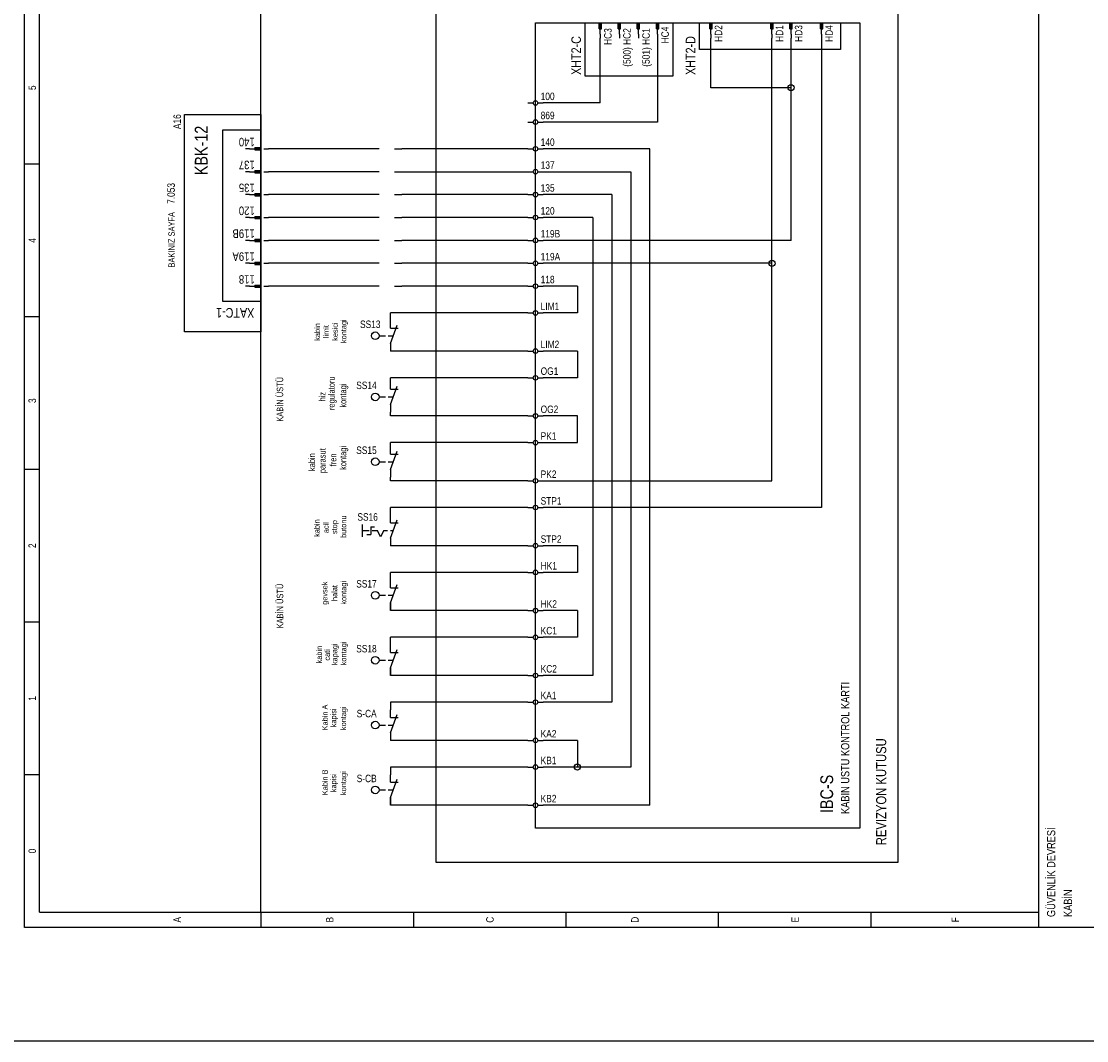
# Model space of a CAD drawing. Header units: centimetres. Extents: x 0 to 15545, y -30 to 2970.
# Tile 23 of 31: x 14135 to 14795, y 0 to 632. Entities that reach past the tile are written whole.
import ezdxf
from ezdxf.enums import TextEntityAlignment as Align

# ---------------------------------------------------------------- set-up
doc = ezdxf.new("R2010")
doc.units = ezdxf.units.CM
for name, color, linetype in [('ASN-CERCEVE', 7, 'CONTINUOUS'), ('ASN-ELEKTRIK', 3, 'CONTINUOUS'), ('ASN-ELEKTRIK-YAZI', 4, 'CONTINUOUS')]:
    doc.layers.add(name, color=color, linetype=linetype)
doc.styles.get("Standard").update_dxf_attribs({"font": 'arial.ttf', "width": 0.8})

msp = doc.modelspace()

# ---------------------------------------------------------------- linework, layer by layer
at = {"layer": 'ASN-CERCEVE'}
for points in [[(0, 0), (15545, 0), (15545, 2970), (0, 2970)], [(100, 0), (15520, 0), (15520, 2970), (100, 2970)]]:
    msp.add_lwpolyline(points, close=True, dxfattribs=at)
at = {"layer": 'ASN-ELEKTRIK'}
for p, q in [((14136.88, 70.2), (14136.88, 1015.95)), ((14146.33, 79.66), (14146.33, 1015.95)), ((14765.8, 70.2), (14765.8, 1015.95)), ((14283.47, 79.66), (14283.47, 1006.5)), ((14392.23, 110.39), (14392.23, 651.84)), ((14678.32, 651.84), (14678.32, 110.39)), ((14453.7, 131.67), (14453.7, 630.56)), ((14453.7, 630.56), (14654.68, 630.56)), ((14484.44, 597.46), (14484.44, 630.56)), ((14484.44, 630.56), (14538.82, 630.56)), ((14493.19, 630.56), (14494.61, 630.56)), ((14493.19, 626.78), (14493.19, 630.56)), ((14493.43, 626.78), (14493.43, 630.56)), ((14493.66, 626.78), (14493.66, 630.56)), ((14493.9, 623.46), (14493.9, 630.56)), ((14494.13, 626.78), (14494.13, 630.56)), ((14494.37, 626.78), (14494.37, 630.56)), ((14494.61, 626.78), (14494.61, 630.56)), ((14505.01, 630.56), (14506.43, 630.56)), ((14505.01, 626.78), (14505.01, 630.56)), ((14505.25, 626.78), (14505.25, 630.56)), ((14505.48, 626.78), (14505.48, 630.56)), ((14505.72, 623.46), (14505.72, 630.56)), ((14505.96, 626.78), (14505.96, 630.56)), ((14506.19, 626.78), (14506.19, 630.56)), ((14506.43, 626.78), (14506.43, 630.56)), ((14516.83, 630.56), (14518.25, 630.56)), ((14516.83, 626.78), (14516.83, 630.56)), ((14517.07, 626.78), (14517.07, 630.56)), ((14517.31, 626.78), (14517.31, 630.56)), ((14517.54, 623.46), (14517.54, 630.56)), ((14517.78, 626.78), (14517.78, 630.56)), ((14518.02, 626.78), (14518.02, 630.56)), ((14518.25, 626.78), (14518.25, 630.56)), ((14528.65, 630.56), (14530.07, 630.56)), ((14528.65, 626.78), (14528.65, 630.56)), ((14528.89, 626.78), (14528.89, 630.56)), ((14529.13, 626.78), (14529.13, 630.56)), ((14529.36, 623.46), (14529.36, 630.56)), ((14529.6, 626.78), (14529.6, 630.56)), ((14529.84, 626.78), (14529.84, 630.56)), ((14530.07, 626.78), (14530.07, 630.56)), ((14538.82, 630.56), (14538.82, 597.46)), ((14555.37, 614.01), (14555.37, 630.56)), ((14555.37, 630.56), (14642.85, 630.56)), ((14561.76, 630.56), (14563.17, 630.56)), ((14561.76, 626.78), (14561.76, 630.56)), ((14561.99, 626.78), (14561.99, 630.56)), ((14562.23, 626.78), (14562.23, 630.56)), ((14562.47, 623.46), (14562.47, 630.56)), ((14562.7, 626.78), (14562.7, 630.56)), ((14562.94, 626.78), (14562.94, 630.56)), ((14563.17, 626.78), (14563.17, 630.56)), ((14599.59, 630.56), (14601.01, 630.56)), ((14599.59, 626.78), (14599.59, 630.56)), ((14599.82, 626.78), (14599.82, 630.56)), ((14600.06, 626.78), (14600.06, 630.56)), ((14600.3, 623.46), (14600.3, 630.56)), ((14600.53, 626.78), (14600.53, 630.56)), ((14600.77, 626.78), (14600.77, 630.56)), ((14601.01, 626.78), (14601.01, 630.56)), ((14611.41, 630.56), (14612.83, 630.56)), ((14611.41, 626.78), (14611.41, 630.56)), ((14611.64, 626.78), (14611.64, 630.56)), ((14611.88, 626.78), (14611.88, 630.56)), ((14612.12, 623.46), (14612.12, 630.56)), ((14612.35, 626.78), (14612.35, 630.56)), ((14612.59, 626.78), (14612.59, 630.56)), ((14612.83, 626.78), (14612.83, 630.56)), ((14630.32, 630.56), (14631.74, 630.56)), ((14630.32, 626.78), (14630.32, 630.56)), ((14630.56, 626.78), (14630.56, 630.56)), ((14630.8, 626.78), (14630.8, 630.56)), ((14631.03, 623.46), (14631.03, 630.56)), ((14631.27, 626.78), (14631.27, 630.56)), ((14631.51, 626.78), (14631.51, 630.56)), ((14631.74, 626.78), (14631.74, 630.56)), ((14642.85, 630.56), (14642.85, 614.01)), ((14654.68, 630.56), (14654.68, 131.67)), ((14493.19, 626.78), (14494.61, 626.78)), ((14493.9, 623.46), (14493.9, 621.1)), ((14493.9, 580.91), (14493.9, 621.1)), ((14505.01, 626.78), (14506.43, 626.78)), ((14505.72, 623.46), (14505.72, 621.1)), ((14516.83, 626.78), (14518.25, 626.78)), ((14517.54, 623.46), (14517.54, 621.1)), ((14528.65, 626.78), (14530.07, 626.78)), ((14529.36, 623.46), (14529.36, 621.1)), ((14529.36, 621.1), (14529.36, 569.08)), ((14561.76, 626.78), (14563.17, 626.78)), ((14562.47, 623.46), (14562.47, 621.1)), ((14562.47, 590.36), (14562.47, 621.1)), ((14599.59, 626.78), (14601.01, 626.78)), ((14600.3, 623.46), (14600.3, 621.1)), ((14600.3, 481.6), (14600.3, 621.1)), ((14611.41, 626.78), (14612.83, 626.78)), ((14612.12, 623.46), (14612.12, 621.1)), ((14612.12, 590.36), (14612.12, 621.1)), ((14630.32, 626.78), (14631.74, 626.78)), ((14631.03, 623.46), (14631.03, 621.1)), ((14631.03, 621.1), (14631.03, 330.28)), ((14642.85, 614.01), (14555.37, 614.01)), ((14538.82, 597.46), (14484.44, 597.46)), ((14612.12, 590.36), (14562.47, 590.36)), ((14612.12, 495.79), (14612.12, 590.36)), ((14448.98, 580.91), (14452.29, 580.91)), ((14455.12, 580.91), (14458.43, 580.91)), ((14493.9, 580.91), (14458.43, 580.91)), ((14236.18, 439.04), (14236.18, 573.81)), ((14236.18, 573.81), (14283.47, 573.81)), ((14283.47, 573.81), (14283.47, 439.04)), ((14448.98, 569.08), (14452.29, 569.08)), ((14455.12, 569.08), (14458.43, 569.08)), ((14529.36, 569.08), (14458.43, 569.08)), ((14259.82, 457.96), (14259.82, 564.36)), ((14259.82, 564.36), (14283.47, 564.36)), ((14283.47, 564.36), (14283.47, 457.96)), ((14276.37, 552.53), (14274.01, 552.53)), ((14276.37, 552.53), (14283.47, 552.53)), ((14279.69, 553.24), (14283.47, 553.24)), ((14279.69, 553.24), (14279.69, 551.82)), ((14279.69, 553.01), (14283.47, 553.01)), ((14279.69, 552.77), (14283.47, 552.77)), ((14279.69, 552.3), (14283.47, 552.3)), ((14279.69, 552.06), (14283.47, 552.06)), ((14279.69, 551.82), (14283.47, 551.82)), ((14283.47, 553.24), (14283.47, 551.82)), ((14285.36, 552.53), (14288.2, 552.53)), ((14352.04, 552.53), (14288.2, 552.53)), ((14356.76, 552.53), (14352.04, 552.53)), ((14366.22, 552.53), (14370.95, 552.53)), ((14448.98, 552.53), (14370.95, 552.53)), ((14448.98, 552.53), (14452.29, 552.53)), ((14455.12, 552.53), (14458.43, 552.53)), ((14524.64, 552.53), (14458.43, 552.53)), ((14524.64, 145.86), (14524.64, 552.53)), ((14146.33, 543.08), (14136.88, 543.08)), ((14276.37, 538.35), (14274.01, 538.35)), ((14276.37, 538.35), (14283.47, 538.35)), ((14279.69, 539.06), (14283.47, 539.06)), ((14279.69, 539.06), (14279.69, 537.64)), ((14279.69, 538.82), (14283.47, 538.82)), ((14279.69, 538.58), (14283.47, 538.58)), ((14279.69, 538.11), (14283.47, 538.11)), ((14279.69, 537.87), (14283.47, 537.87)), ((14279.69, 537.64), (14283.47, 537.64)), ((14283.47, 539.06), (14283.47, 537.64)), ((14285.36, 538.35), (14288.2, 538.35)), ((14352.04, 538.35), (14288.2, 538.35)), ((14356.76, 538.35), (14352.04, 538.35)), ((14366.22, 538.35), (14370.95, 538.35)), ((14370.95, 538.35), (14448.98, 538.35)), ((14448.98, 538.35), (14452.29, 538.35)), ((14455.12, 538.35), (14458.43, 538.35)), ((14458.43, 538.35), (14512.81, 538.35)), ((14512.81, 538.35), (14512.81, 169.5)), ((14276.37, 524.16), (14274.01, 524.16)), ((14276.37, 524.16), (14283.47, 524.16)), ((14279.69, 524.87), (14283.47, 524.87)), ((14279.69, 524.87), (14279.69, 523.45)), ((14279.69, 524.63), (14283.47, 524.63)), ((14279.69, 524.4), (14283.47, 524.4)), ((14279.69, 523.92), (14283.47, 523.92)), ((14279.69, 523.69), (14283.47, 523.69)), ((14279.69, 523.45), (14283.47, 523.45)), ((14283.47, 524.87), (14283.47, 523.45)), ((14285.36, 524.16), (14288.2, 524.16)), ((14352.04, 524.16), (14288.2, 524.16)), ((14356.76, 524.16), (14352.04, 524.16)), ((14366.22, 524.16), (14370.95, 524.16)), ((14448.98, 524.16), (14370.95, 524.16)), ((14448.98, 524.16), (14452.29, 524.16)), ((14455.12, 524.16), (14458.43, 524.16)), ((14500.99, 524.16), (14458.43, 524.16)), ((14500.99, 524.16), (14500.99, 209.7)), ((14276.37, 509.97), (14274.01, 509.97)), ((14276.37, 509.97), (14283.47, 509.97)), ((14279.69, 510.68), (14283.47, 510.68)), ((14279.69, 510.68), (14279.69, 509.27)), ((14279.69, 510.45), (14283.47, 510.45)), ((14279.69, 510.21), (14283.47, 510.21)), ((14279.69, 509.74), (14283.47, 509.74)), ((14279.69, 509.5), (14283.47, 509.5)), ((14279.69, 509.27), (14283.47, 509.27)), ((14283.47, 510.68), (14283.47, 509.27)), ((14285.36, 509.97), (14288.2, 509.97)), ((14352.04, 509.97), (14288.2, 509.97)), ((14356.76, 509.97), (14352.04, 509.97)), ((14366.22, 509.97), (14370.95, 509.97)), ((14448.98, 509.97), (14370.95, 509.97)), ((14448.98, 509.97), (14452.29, 509.97)), ((14455.12, 509.97), (14458.43, 509.97)), ((14489.17, 509.97), (14458.43, 509.97)), ((14489.17, 509.97), (14489.17, 226.25)), ((14276.37, 495.79), (14274.01, 495.79)), ((14276.37, 495.79), (14283.47, 495.79)), ((14279.69, 496.5), (14283.47, 496.5)), ((14279.69, 496.5), (14279.69, 495.08)), ((14279.69, 496.26), (14283.47, 496.26)), ((14279.69, 496.02), (14283.47, 496.02)), ((14279.69, 495.55), (14283.47, 495.55)), ((14283.47, 496.5), (14283.47, 495.08)), ((14285.36, 495.79), (14288.2, 495.79)), ((14352.04, 495.79), (14288.2, 495.79)), ((14356.76, 495.79), (14352.04, 495.79)), ((14366.22, 495.79), (14370.95, 495.79)), ((14448.98, 495.79), (14370.95, 495.79)), ((14448.98, 495.79), (14452.29, 495.79)), ((14455.12, 495.79), (14458.43, 495.79)), ((14612.12, 495.79), (14458.43, 495.79)), ((14279.69, 495.32), (14283.47, 495.32)), ((14279.69, 495.08), (14283.47, 495.08)), ((14279.69, 482.31), (14283.47, 482.31)), ((14279.69, 482.31), (14279.69, 480.89)), ((14283.47, 482.31), (14283.47, 480.89)), ((14276.37, 481.6), (14274.01, 481.6)), ((14276.37, 481.6), (14283.47, 481.6)), ((14279.69, 482.07), (14283.47, 482.07)), ((14279.69, 481.84), (14283.47, 481.84)), ((14279.69, 481.37), (14283.47, 481.37)), ((14279.69, 481.13), (14283.47, 481.13)), ((14279.69, 480.89), (14283.47, 480.89)), ((14285.36, 481.6), (14288.2, 481.6)), ((14352.04, 481.6), (14288.2, 481.6)), ((14356.76, 481.6), (14352.04, 481.6)), ((14366.22, 481.6), (14370.95, 481.6)), ((14448.98, 481.6), (14370.95, 481.6)), ((14448.98, 481.6), (14452.29, 481.6)), ((14455.12, 481.6), (14458.43, 481.6)), ((14600.3, 481.6), (14458.43, 481.6)), ((14600.3, 346.83), (14600.3, 481.6)), ((14276.37, 467.42), (14274.01, 467.42)), ((14276.37, 467.42), (14283.47, 467.42)), ((14279.69, 468.12), (14283.47, 468.12)), ((14279.69, 468.12), (14279.69, 466.71)), ((14279.69, 467.89), (14283.47, 467.89)), ((14279.69, 467.65), (14283.47, 467.65)), ((14279.69, 467.18), (14283.47, 467.18)), ((14279.69, 466.94), (14283.47, 466.94)), ((14279.69, 466.71), (14283.47, 466.71)), ((14283.47, 468.12), (14283.47, 466.71)), ((14285.36, 467.42), (14288.2, 467.42)), ((14352.04, 467.42), (14288.2, 467.42)), ((14356.76, 467.42), (14352.04, 467.42)), ((14366.22, 467.42), (14370.95, 467.42)), ((14448.98, 467.42), (14370.95, 467.42)), ((14448.98, 467.42), (14452.29, 467.42)), ((14455.12, 467.42), (14458.43, 467.42)), ((14479.71, 467.42), (14458.43, 467.42)), ((14479.71, 467.42), (14479.71, 450.86)), ((14283.47, 457.96), (14259.82, 457.96)), ((14363.86, 446.14), (14363.86, 450.86)), ((14448.98, 450.86), (14363.86, 450.86)), ((14448.98, 450.86), (14452.29, 450.86)), ((14455.12, 450.86), (14458.43, 450.86)), ((14479.71, 450.86), (14458.43, 450.86)), ((14146.33, 448.5), (14136.88, 448.5)), ((14363.86, 441.41), (14363.86, 446.14)), ((14363.86, 431.95), (14367.99, 443.3)), ((14283.47, 439.04), (14236.18, 439.04)), ((14356.77, 436.68), (14360.66, 436.68)), ((14362.34, 436.68), (14365.58, 436.68)), ((14363.86, 441.41), (14368.59, 441.41)), ((14363.86, 431.95), (14363.86, 427.22)), ((14448.98, 427.22), (14363.86, 427.22)), ((14448.98, 427.22), (14452.29, 427.22)), ((14455.12, 427.22), (14458.43, 427.22)), ((14479.71, 427.22), (14458.43, 427.22)), ((14479.71, 427.22), (14479.71, 410.67)), ((14448.98, 410.67), (14363.86, 410.67)), ((14363.86, 408.31), (14363.86, 410.67)), ((14448.98, 410.67), (14452.29, 410.67)), ((14455.12, 410.67), (14458.43, 410.67)), ((14479.71, 410.67), (14458.43, 410.67)), ((14363.86, 403.58), (14363.86, 408.31)), ((14363.86, 394.12), (14367.99, 405.47)), ((14363.86, 403.58), (14368.59, 403.58)), ((14356.77, 398.85), (14360.66, 398.85)), ((14362.34, 398.85), (14365.58, 398.85)), ((14363.86, 394.12), (14363.86, 389.39)), ((14363.86, 387.03), (14363.86, 389.39)), ((14448.98, 387.03), (14363.86, 387.03)), ((14448.98, 387.03), (14452.29, 387.03)), ((14455.12, 387.03), (14458.43, 387.03)), ((14479.71, 387.03), (14458.43, 387.03)), ((14479.71, 370.48), (14479.71, 387.03)), ((14448.98, 370.48), (14363.86, 370.48)), ((14363.86, 368.11), (14363.86, 370.48)), ((14448.98, 370.48), (14452.29, 370.48)), ((14455.12, 370.48), (14458.43, 370.48)), ((14458.43, 370.48), (14479.71, 370.48)), ((14363.86, 363.38), (14363.86, 368.11)), ((14363.86, 353.92), (14367.99, 365.27)), ((14363.86, 363.38), (14368.59, 363.38)), ((14356.77, 358.65), (14360.66, 358.65)), ((14362.34, 358.65), (14365.58, 358.65)), ((14146.33, 353.92), (14136.88, 353.92)), ((14363.86, 353.92), (14363.86, 349.2)), ((14363.86, 346.83), (14363.86, 349.2)), ((14448.98, 346.83), (14363.86, 346.83)), ((14448.98, 346.83), (14452.29, 346.83)), ((14455.12, 346.83), (14458.43, 346.83)), ((14458.43, 346.83), (14600.3, 346.83)), ((14363.86, 325.55), (14363.86, 330.28)), ((14448.98, 330.28), (14363.86, 330.28)), ((14448.98, 330.28), (14452.29, 330.28)), ((14455.12, 330.28), (14458.43, 330.28)), ((14631.03, 330.28), (14458.43, 330.28)), ((14363.86, 320.73), (14363.86, 325.46)), ((14346.44, 312.14), (14346.44, 319.7)), ((14351.56, 318.36), (14353.93, 318.36)), ((14351.56, 318.36), (14351.56, 313.64)), ((14363.86, 311.27), (14367.99, 322.62)), ((14363.86, 320.73), (14368.59, 320.73)), ((14346.46, 316), (14350.62, 316)), ((14349.2, 313.64), (14351.56, 313.64)), ((14352.51, 316), (14355.82, 316)), ((14357.71, 312.22), (14355.82, 316)), ((14359.6, 316), (14357.71, 312.22)), ((14359.6, 316), (14361.97, 316)), ((14363.86, 316), (14365.56, 316)), ((14363.86, 311.27), (14363.86, 306.54)), ((14363.86, 306.54), (14363.86, 306.64)), ((14448.98, 306.64), (14363.86, 306.64)), ((14448.98, 306.64), (14452.29, 306.64)), ((14455.12, 306.64), (14458.43, 306.64)), ((14479.71, 306.64), (14458.43, 306.64)), ((14479.71, 306.64), (14479.71, 290.09)), ((14363.86, 285.36), (14363.86, 290.09)), ((14448.98, 290.09), (14363.86, 290.09)), ((14363.86, 280.63), (14363.86, 285.36)), ((14448.98, 290.09), (14452.29, 290.09)), ((14455.12, 290.09), (14458.43, 290.09)), ((14479.71, 290.09), (14458.43, 290.09)), ((14363.86, 271.17), (14367.99, 282.52)), ((14363.86, 280.63), (14368.59, 280.63)), ((14356.77, 275.9), (14360.66, 275.9)), ((14362.34, 275.9), (14365.58, 275.9)), ((14363.86, 271.17), (14363.86, 266.44)), ((14363.86, 266.44), (14363.86, 271.17)), ((14448.98, 266.44), (14363.86, 266.44)), ((14448.98, 266.44), (14452.29, 266.44)), ((14455.12, 266.44), (14458.43, 266.44)), ((14479.71, 266.44), (14458.43, 266.44)), ((14479.71, 266.44), (14479.71, 249.89)), ((14146.33, 259.35), (14136.88, 259.35)), ((14363.86, 245.16), (14363.86, 249.89)), ((14448.98, 249.89), (14363.86, 249.89)), ((14363.86, 240.43), (14363.86, 245.16)), ((14448.98, 249.89), (14452.29, 249.89)), ((14455.12, 249.89), (14458.43, 249.89)), ((14479.71, 249.89), (14458.43, 249.89)), ((14363.86, 230.98), (14367.99, 242.33)), ((14363.86, 240.43), (14368.59, 240.43)), ((14356.77, 235.71), (14360.66, 235.71)), ((14362.34, 235.71), (14365.58, 235.71)), ((14363.86, 230.98), (14363.86, 226.25)), ((14363.86, 226.25), (14363.86, 230.98)), ((14448.98, 226.25), (14363.86, 226.25)), ((14448.98, 226.25), (14452.29, 226.25)), ((14455.12, 226.25), (14458.43, 226.25)), ((14489.17, 226.25), (14458.43, 226.25)), ((14363.86, 209.7), (14363.86, 204.97)), ((14448.98, 209.7), (14363.86, 209.7)), ((14363.86, 200.24), (14363.86, 204.97)), ((14448.98, 209.7), (14452.29, 209.7)), ((14455.12, 209.7), (14458.43, 209.7)), ((14500.99, 209.7), (14458.43, 209.7)), ((14363.86, 190.78), (14367.99, 202.13)), ((14363.86, 200.24), (14368.59, 200.24)), ((14356.77, 195.51), (14360.66, 195.51)), ((14362.34, 195.51), (14365.58, 195.51)), ((14363.86, 190.78), (14363.86, 186.05)), ((14363.86, 190.78), (14363.86, 186.05)), ((14448.98, 186.05), (14363.86, 186.05)), ((14448.98, 186.05), (14452.29, 186.05)), ((14455.12, 186.05), (14458.43, 186.05)), ((14479.71, 186.05), (14458.43, 186.05)), ((14479.71, 186.05), (14479.71, 169.5)), ((14363.86, 169.5), (14363.86, 164.77)), ((14448.98, 169.5), (14363.86, 169.5)), ((14448.98, 169.5), (14452.29, 169.5)), ((14455.12, 169.5), (14458.43, 169.5)), ((14479.71, 169.5), (14458.43, 169.5)), ((14512.81, 169.5), (14479.71, 169.5)), ((14146.33, 164.77), (14136.88, 164.77)), ((14363.86, 160.05), (14363.86, 164.77)), ((14363.86, 150.59), (14367.99, 161.94)), ((14363.86, 160.05), (14368.59, 160.05)), ((14356.77, 155.32), (14360.66, 155.32)), ((14362.34, 155.32), (14365.58, 155.32)), ((14363.86, 150.59), (14363.86, 145.86)), ((14363.86, 145.86), (14363.86, 150.59)), ((14448.98, 145.86), (14363.86, 145.86)), ((14448.98, 145.86), (14452.29, 145.86)), ((14455.12, 145.86), (14458.43, 145.86)), ((14524.64, 145.86), (14458.43, 145.86)), ((14654.68, 131.67), (14453.7, 131.67)), ((14678.32, 110.39), (14392.23, 110.39)), ((14146.33, 79.66), (14765.8, 79.66)), ((14283.47, 79.66), (14283.47, 70.2)), ((14378.04, 79.66), (14378.04, 70.2)), ((14472.62, 79.66), (14472.62, 70.2)), ((14567.19, 70.2), (14567.19, 79.66)), ((14661.77, 70.2), (14661.77, 79.66)), ((14803.63, 70.2), (14136.88, 70.2))]:
    msp.add_line(p, q, dxfattribs=at)
for centre, radius in [((14612.12, 590.36), 1.89), ((14453.7, 580.91), 1.42), ((14453.7, 569.08), 1.42), ((14453.7, 552.53), 1.42), ((14453.7, 538.35), 1.42), ((14453.7, 524.16), 1.42), ((14453.7, 509.97), 1.42), ((14453.7, 495.79), 1.42), ((14453.7, 481.6), 1.42), ((14600.3, 481.6), 1.89), ((14453.7, 467.42), 1.42), ((14453.7, 450.86), 1.42), ((14354.4, 436.68), 2.36), ((14453.7, 427.22), 1.42), ((14453.7, 410.67), 1.42), ((14354.4, 398.85), 2.36), ((14453.7, 387.03), 1.42), ((14453.7, 370.48), 1.42), ((14354.4, 358.65), 2.36), ((14453.7, 346.83), 1.42), ((14453.7, 330.28), 1.42), ((14453.7, 306.64), 1.42), ((14453.7, 290.09), 1.42), ((14354.4, 275.9), 2.36), ((14453.7, 266.44), 1.42), ((14453.7, 249.89), 1.42), ((14354.4, 235.71), 2.36), ((14453.7, 226.25), 1.42), ((14453.7, 209.7), 1.42), ((14354.4, 195.51), 2.36), ((14453.7, 186.05), 1.42), ((14453.7, 169.5), 1.42), ((14479.71, 169.5), 1.89), ((14354.4, 155.32), 2.36), ((14453.7, 145.86), 1.42)]:
    msp.add_circle(centre, radius, dxfattribs=at)

# ---------------------------------------------------------------- texts
at = {"layer": 'ASN-ELEKTRIK-YAZI', "width": 0.8}
for s, height, p in [('HC4', 4.634, (14536.36, 628.19)), ('HD2', 4.634, (14569.46, 629.14)), ('HD1', 4.634, (14607.29, 629.14)), ('HD3', 4.634, (14619.12, 629.14)), ('HD4', 4.634, (14638.03, 629.14)), ('HC3', 4.634, (14500.9, 627.25)), ('(500) HC2', 4.634, (14512.72, 627.25)), ('(501) HC1', 4.634, (14524.54, 627.25)), ('A16', 4.634, (14233.91, 573.91)), ('KBK-12', 7.944, (14250.46, 566.81)), ('BAKINIZ SAYFA', 3.9722, (14230.13, 513.38))]:
    msp.add_text(s, height=height, rotation=90, dxfattribs=at).set_placement(p, align=Align.RIGHT)
for s, height, rotation, p in [('XHT2-C', 5.958, 90, (14481.89, 598.31)), ('XHT2-D', 5.958, 90, (14552.82, 598.31)), ('140', 5.296, 180, (14279.69, 559.34)), ('137', 5.296, 180, (14279.69, 545.16)), ('7.053', 4.634, 90, (14230.13, 518.39)), ('135', 5.296, 180, (14279.69, 530.97)), ('120', 5.296, 180, (14279.69, 516.78)), ('119B', 5.296, 180, (14279.69, 502.6)), ('119A', 5.296, 180, (14279.69, 488.41)), ('118', 5.296, 180, (14279.69, 474.22)), ('XATC-1', 5.958, 180, (14279.4, 453.89)), ('KABIN USTU KONTROL KARTI', 5.1071, 90, (14648.25, 140.47)), ('REVIZYON KUTUSU', 6.242, 90, (14671.13, 121.08)), ('IBC-S', 7.944, 90, (14638.22, 141.04)), ('GÜVENLİK DEVRESİ', 5.1071, 90, (14775.92, 76.61)), ('KABİN', 5.107, 90, (14786.33, 76.61))]:
    msp.add_text(s, height=height, rotation=rotation, dxfattribs=at).set_placement(p)
for s, height, p in [('5', 4.63, (14144.06, 590.36)), ('4', 4.63, (14144.06, 495.79)), ('kabin', 3.405, (14320.16, 439.04)), ('limit', 3.405, (14325.59, 439.31)), ('kesici', 3.405, (14331.17, 439.27)), ('kontagi', 3.405, (14336.46, 439.52)), ('KABİN ÜSTÜ', 3.972, (14297.3, 397.34)), ('regulatoru', 3.972, (14329.28, 401.08)), ('kontagi', 3.972, (14336.46, 399.63)), ('3', 4.63, (14144.06, 396.48)), ('hiz', 3.972, (14323.52, 398.98)), ('kabin', 3.972, (14317.08, 358.42)), ('parasut', 3.972, (14323.58, 359.26)), ('fren', 3.972, (14330.29, 359.81)), ('kontagi', 3.972, (14336.46, 361.02)), ('butonu', 3.405, (14336.4, 318.4)), ('kabin', 3.405, (14319.9, 317.54)), ('acil', 3.405, (14325.53, 317.85)), ('stop', 3.405, (14330.77, 318.2)), ('2', 4.63, (14144.06, 306.64)), ('KABİN ÜSTÜ', 3.972, (14297.32, 269.27)), ('gevsek', 3.405, (14324.71, 277.24)), ('halat', 3.405, (14330.83, 277.3)), ('kontagi', 3.405, (14336.45, 277.46)), ('kapagi', 3.405, (14330.88, 239.41)), ('kontagi', 3.405, (14336.45, 239.9)), ('kabin', 3.405, (14321.31, 239.16)), ('cati', 3.405, (14326.25, 239.01)), ('1', 4.63, (14144.06, 212.06)), ('Kabin A', 3.405, (14324.89, 200.24)), ('kapisi', 3.405, (14330.21, 199.99)), ('kontagi', 3.405, (14336.33, 199.72)), ('Kabin B', 3.405, (14324.89, 160.05)), ('kontagi', 3.405, (14336.33, 159.52)), ('kapisi', 3.405, (14330.21, 159.79)), ('0', 4.63, (14144.06, 117.49)), ('A', 4.63, (14233.91, 74.93)), ('B', 4.63, (14328.49, 74.93)), ('C', 4.63, (14427.79, 74.93)), ('D', 4.63, (14517.64, 74.93)), ('E', 4.63, (14616.94, 74.93)), ('F', 4.63, (14716.25, 74.93))]:
    msp.add_text(s, height=height, rotation=90, dxfattribs=at).set_placement(p, align=Align.CENTER)
for s, p in [('100', (14456.92, 582.7)), ('869', (14456.92, 570.88)), ('140', (14456.92, 554.33)), ('137', (14456.92, 540.14)), ('135', (14456.92, 525.96)), ('120', (14456.92, 511.77)), ('119B', (14456.92, 497.59)), ('119A', (14456.92, 483.4)), ('118', (14456.92, 469.21)), ('LIM1', (14456.92, 452.66)), ('LIM2', (14456.92, 429.02)), ('OG1', (14456.92, 412.47)), ('OG2', (14456.92, 388.82)), ('PK1', (14456.92, 372.27)), ('PK2', (14456.92, 348.63)), ('STP1', (14456.92, 332.08)), ('STP2', (14456.92, 308.43)), ('HK1', (14456.92, 291.88)), ('HK2', (14456.92, 268.24)), ('KC1', (14456.92, 251.69)), ('KC2', (14456.92, 228.05)), ('KA1', (14456.92, 211.49)), ('KA2', (14456.92, 187.85)), ('KB1', (14456.92, 171.3)), ('KB2', (14456.92, 147.66))]:
    msp.add_text(s, height=4.634, dxfattribs=at).set_placement(p)
for s, p in [('SS13', (14357.62, 441.5)), ('SS14', (14355.25, 403.67)), ('SS15', (14355.25, 363.48)), ('SS17', (14355.25, 280.72)), ('SS18', (14355.25, 240.53)), ('S-CA', (14355.25, 200.33)), ('S-CB', (14355.25, 160.14))]:
    msp.add_text(s, height=4.634, dxfattribs=at).set_placement(p, align=Align.RIGHT)
msp.add_text('SS16', height=4.634, dxfattribs=at).set_placement((14349.67, 322.15), align=Align.CENTER)

doc.saveas('drawing.dxf')
